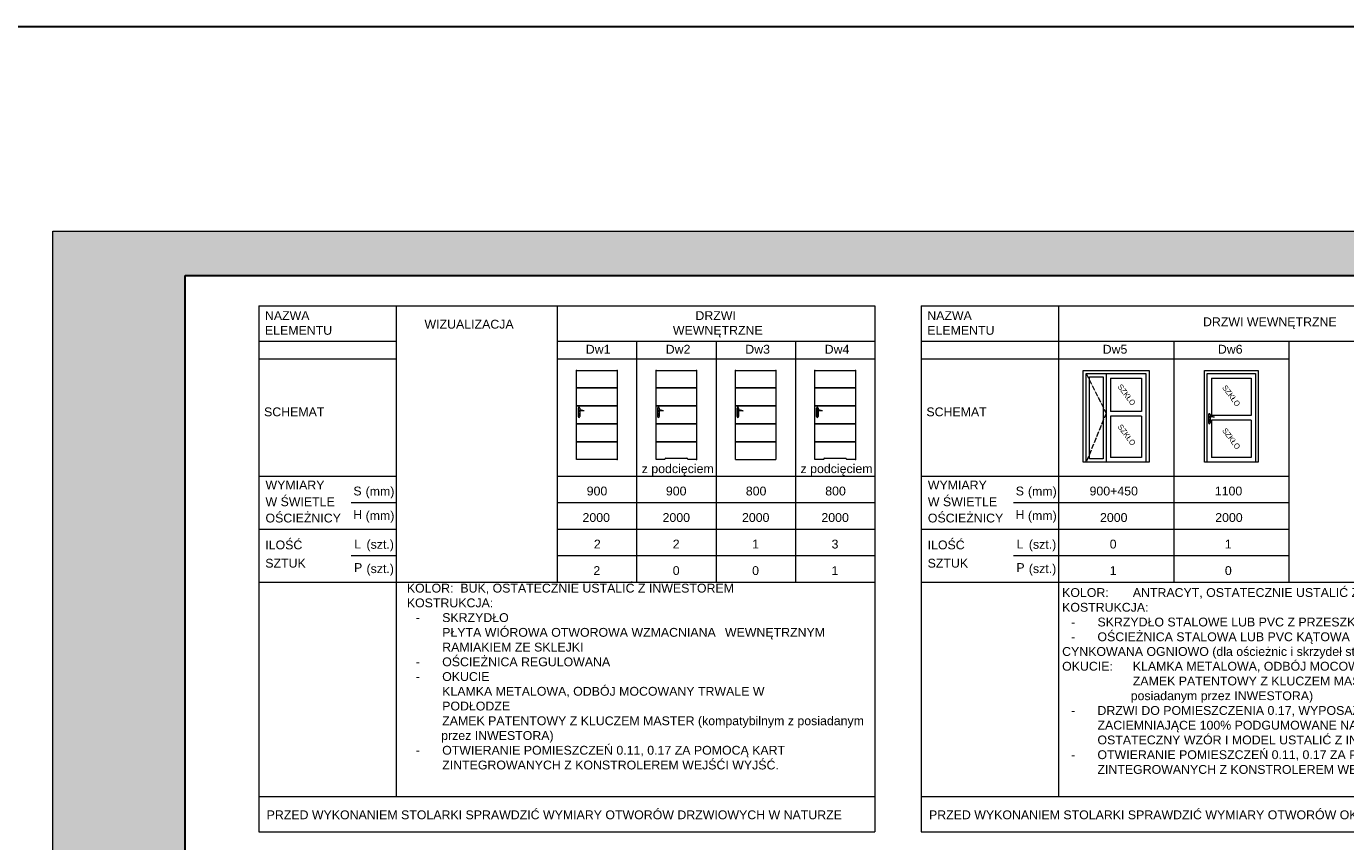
# Model space of a CAD drawing. Header units: millimetres. Extents: x 27490 to 108194, y -40520 to 41185.
# Tile 54 of 65: x 66251 to 69237, y -33090 to -31246. Entities that reach past the tile are written whole.
import ezdxf

# ---------------------------------------------------------------- set-up
doc = ezdxf.new("R2010")
doc.units = ezdxf.units.MM
doc.linetypes.add('ACAD_ISO02W100', pattern=[15, 12, -3])
doc.layers.get('0').update_dxf_attribs({"lineweight": 18})
for name, color, linetype, lineweight in [('Cienka', 7, 'Continuous', 18), ('Niewidoczne', 160, 'ACAD_ISO02W100', 18), ('PG_WIDOKOWE_CIENKIE', 1, 'Continuous', 18), ('Przekrojowa', 60, 'Continuous', 18), ('tekst', 80, 'Continuous', 18)]:
    doc.layers.add(name, color=color, linetype=linetype, lineweight=lineweight)
doc.styles.add('BIKWYM', font='BIKROMSW.SHX', dxfattribs={"width": 0.8})
doc.styles.get("Standard").update_dxf_attribs({"font": 'arial.ttf'})

# ---------------------------------------------------------------- blocks, each defined once
blk = doc.blocks.new('A$C44d5f34b')
at = {"true_color": 0xffffff}
h = blk.add_hatch(color=7, dxfattribs=at)
h.dxf.hatch_style = 1
h.paths.add_polyline_path([(4200, 2970), (0, 2970), (0, 0), (4200, 0)])
h.paths.add_polyline_path([(300, 2870), (4100, 2870), (4100, 100), (300, 100)], flags=16)
at = {"layer": 'Cienka', "color": 1}
for p, q in [((0, 2970), (4200, 2970)), ((0, 0), (0, 2970))]:
    blk.add_line(p, q, dxfattribs=at)
at = {"layer": 'Przekrojowa', "color": 18, "lineweight": 30, "true_color": 0x000000}
for p, q in [((300, 100), (300, 2870)), ((300, 2870), (4100, 2870))]:
    blk.add_line(p, q, dxfattribs=at)

msp = doc.modelspace()

# ---------------------------------------------------------------- linework, layer by layer
at = {"layer": 'Cienka', "color": 7}
for p, q in [((66777.19, -31877.47), (68171.48, -31877.47)), ((66777.19, -31877.47), (66777.19, -33067.75)), ((67088, -31877.47), (67088, -32987.75)), ((67452.5, -31877.47), (67452.5, -32502.75)), ((68171.48, -31877.47), (68171.48, -33067.75)), ((68276.45, -31877.47), (69702.91, -31877.47)), ((68276.45, -31877.47), (68276.45, -33067.75)), ((68587.26, -31877.47), (68587.26, -32987.75)), ((66777.19, -31957.47), (67088, -31957.47)), ((67452.5, -31957.47), (68171.48, -31957.47)), ((67632.24, -31957.47), (67632.24, -32502.75)), ((67811.99, -31957.47), (67811.99, -32502.75)), ((67991.73, -31957.47), (67991.73, -32502.75)), ((68276.45, -31957.47), (68587.26, -31957.47)), ((68587.26, -31957.47), (69702.91, -31957.47)), ((68848.01, -31957.47), (68848.01, -32502.75)), ((69108.75, -31957.47), (69108.75, -32502.75)), ((66777.19, -31997.47), (67088, -31997.47)), ((67452.5, -31997.47), (68171.48, -31997.47)), ((68276.45, -31997.47), (68587.26, -31997.47)), ((68587.26, -31997.47), (68848.01, -31997.47)), ((68848.01, -31997.47), (69108.75, -31997.47)), ((66777.19, -32262.75), (67088, -32262.75)), ((67452.5, -32262.75), (68171.48, -32262.75)), ((68276.45, -32262.75), (68587.26, -32262.75)), ((68587.26, -32262.75), (68848.01, -32262.75)), ((68848.01, -32262.75), (69108.75, -32262.75)), ((66986.19, -32322.75), (67088, -32322.75)), ((67452.5, -32322.75), (68171.48, -32322.75)), ((68485.45, -32322.75), (68587.26, -32322.75)), ((68587.26, -32322.75), (68848.01, -32322.75)), ((68848.01, -32322.75), (69108.75, -32322.75)), ((66777.19, -32382.75), (67088, -32382.75)), ((67452.5, -32382.75), (68171.48, -32382.75)), ((68276.45, -32382.75), (68587.26, -32382.75)), ((68587.26, -32382.75), (68848.01, -32382.75)), ((68848.01, -32382.75), (69108.75, -32382.75)), ((66986.19, -32442.75), (67088, -32442.75)), ((67452.5, -32442.75), (68171.48, -32442.75)), ((68485.45, -32442.75), (68587.26, -32442.75)), ((68587.26, -32442.75), (68848.01, -32442.75)), ((68848.01, -32442.75), (69108.75, -32442.75)), ((66777.19, -32502.75), (68171.48, -32502.75)), ((68276.45, -32502.75), (69702.91, -32502.75)), ((66777.19, -32987.75), (68171.48, -32987.75)), ((68276.45, -32987.75), (69702.91, -32987.75)), ((66777.19, -33067.75), (68171.48, -33067.75)), ((68276.45, -33067.75), (69702.91, -33067.75))]:
    msp.add_line(p, q, dxfattribs=at)
at = {"layer": 'Cienka', "color": 7, "lineweight": 0}
for p, q in [((67496.47, -32225.75), (67496.47, -32024.05)), ((67496.47, -32024.05), (67588.27, -32024.05)), ((67588.27, -32024.05), (67588.27, -32225.75)), ((67676.21, -32225.75), (67676.21, -32024.05)), ((67676.21, -32024.05), (67768.01, -32024.05)), ((67768.01, -32024.05), (67768.01, -32225.75)), ((67855.96, -32225.75), (67855.96, -32024.05)), ((67855.96, -32024.05), (67947.76, -32024.05)), ((67947.76, -32024.05), (67947.76, -32225.75)), ((68035.71, -32225.75), (68035.71, -32024.05)), ((68035.71, -32024.05), (68127.51, -32024.05)), ((68127.51, -32024.05), (68127.51, -32225.75)), ((68643.13, -32231.05), (68643.13, -32024.05)), ((68643.13, -32024.05), (68792.13, -32024.05)), ((68650.13, -32231.05), (68650.13, -32031.05)), ((68650.13, -32031.05), (68785.13, -32031.05)), ((68657.13, -32224.05), (68657.13, -32038.05)), ((68657.13, -32038.05), (68688.13, -32038.05)), ((68688.13, -32038.05), (68688.13, -32224.05)), ((68695.13, -32031.05), (68695.13, -32231.05)), ((68705.13, -32041.05), (68775.13, -32041.05)), ((68705.13, -32041.05), (68705.13, -32117.05)), ((68775.13, -32041.05), (68775.13, -32117.05)), ((68785.13, -32031.05), (68785.13, -32231.05)), ((68792.13, -32024.05), (68792.13, -32231.05)), ((68917.88, -32231.05), (68917.88, -32024.05)), ((68917.88, -32024.05), (69038.88, -32024.05)), ((68923.38, -32231.05), (68923.38, -32031.05)), ((68923.38, -32031.05), (69033.38, -32031.05)), ((68933.38, -32041.05), (69023.38, -32041.05)), ((68933.38, -32041.05), (68933.38, -32126.05)), ((69023.38, -32041.05), (69023.38, -32126.05)), ((69033.38, -32031.05), (69033.38, -32231.05)), ((69038.88, -32024.05), (69038.88, -32231.05)), ((67496.47, -32062.87), (67588.27, -32062.87)), ((67496.47, -32063.47), (67588.27, -32063.47)), ((67676.21, -32062.87), (67768.01, -32062.87)), ((67676.21, -32063.47), (67768.01, -32063.47)), ((67855.96, -32062.87), (67947.76, -32062.87)), ((67855.96, -32063.47), (67947.76, -32063.47)), ((68035.71, -32062.87), (68127.51, -32062.87)), ((68035.71, -32063.47), (68127.51, -32063.47)), ((67496.47, -32103.59), (67588.27, -32103.59)), ((67496.47, -32104.19), (67588.27, -32104.19)), ((67500.17, -32109.3), (67500.17, -32128.5)), ((67500.37, -32128.5), (67500.37, -32109.3)), ((67500.97, -32122.55), (67500.97, -32124.25)), ((67501.47, -32124.3), (67501.47, -32123.04)), ((67502.47, -32124.3), (67502.47, -32123.04)), ((67502.97, -32122.55), (67502.97, -32124.25)), ((67503.57, -32109.3), (67503.57, -32114.19)), ((67503.57, -32115.65), (67503.57, -32128.5)), ((67503.77, -32109.3), (67503.77, -32114.16)), ((67503.77, -32115.59), (67503.77, -32128.5)), ((67676.21, -32103.59), (67768.01, -32103.59)), ((67676.21, -32104.19), (67768.01, -32104.19)), ((67679.91, -32109.3), (67679.91, -32128.5)), ((67680.11, -32128.5), (67680.11, -32109.3)), ((67680.71, -32122.55), (67680.71, -32124.25)), ((67681.21, -32124.3), (67681.21, -32123.04)), ((67682.21, -32124.3), (67682.21, -32123.04)), ((67682.71, -32122.55), (67682.71, -32124.25)), ((67683.31, -32109.3), (67683.31, -32114.19)), ((67683.31, -32115.65), (67683.31, -32128.5)), ((67683.51, -32109.3), (67683.51, -32114.16)), ((67683.51, -32115.59), (67683.51, -32128.5)), ((67855.96, -32103.59), (67947.76, -32103.59)), ((67855.96, -32104.19), (67947.76, -32104.19)), ((67859.66, -32109.3), (67859.66, -32128.5)), ((67859.86, -32128.5), (67859.86, -32109.3)), ((67860.46, -32122.55), (67860.46, -32124.25)), ((67860.96, -32124.3), (67860.96, -32123.04)), ((67861.96, -32124.3), (67861.96, -32123.04)), ((67862.46, -32122.55), (67862.46, -32124.25)), ((67863.06, -32109.3), (67863.06, -32114.19)), ((67863.06, -32115.65), (67863.06, -32128.5)), ((67863.26, -32109.3), (67863.26, -32114.16)), ((67863.26, -32115.59), (67863.26, -32128.5)), ((68035.71, -32103.59), (68127.51, -32103.59)), ((68035.71, -32104.19), (68127.51, -32104.19)), ((68039.41, -32109.3), (68039.41, -32128.5)), ((68039.61, -32128.5), (68039.61, -32109.3)), ((68040.21, -32122.55), (68040.21, -32124.25)), ((68040.71, -32124.3), (68040.71, -32123.04)), ((68041.71, -32124.3), (68041.71, -32123.04)), ((68042.21, -32122.55), (68042.21, -32124.25)), ((68042.81, -32109.3), (68042.81, -32114.19)), ((68042.81, -32115.65), (68042.81, -32128.5)), ((68043.01, -32109.3), (68043.01, -32114.16)), ((68043.01, -32115.59), (68043.01, -32128.5)), ((68775.13, -32117.05), (68705.13, -32117.05)), ((68705.13, -32127.05), (68705.13, -32221.05)), ((68775.13, -32127.05), (68705.13, -32127.05)), ((68775.13, -32127.05), (68775.13, -32221.05)), ((68927.08, -32123.6), (68927.08, -32142.8)), ((68927.28, -32142.8), (68927.28, -32123.6)), ((68930.48, -32123.6), (68930.48, -32128.49)), ((68930.48, -32129.95), (68930.48, -32142.8)), ((68930.68, -32123.6), (68930.68, -32128.46)), ((68930.68, -32129.89), (68930.68, -32142.8)), ((69023.38, -32126.05), (68933.38, -32126.05)), ((67496.47, -32144.31), (67588.27, -32144.31)), ((67496.47, -32144.91), (67588.27, -32144.91)), ((67676.21, -32144.31), (67768.01, -32144.31)), ((67676.21, -32144.91), (67768.01, -32144.91)), ((67855.96, -32144.31), (67947.76, -32144.31)), ((67855.96, -32144.91), (67947.76, -32144.91)), ((68035.71, -32144.31), (68127.51, -32144.31)), ((68035.71, -32144.91), (68127.51, -32144.91)), ((68927.88, -32136.85), (68927.88, -32138.55)), ((68928.38, -32138.6), (68928.38, -32137.34)), ((68929.38, -32138.6), (68929.38, -32137.34)), ((68929.88, -32136.85), (68929.88, -32138.55)), ((68933.38, -32136.05), (68933.38, -32221.05)), ((69023.38, -32136.05), (68933.38, -32136.05)), ((69023.38, -32136.05), (69023.38, -32221.05)), ((67496.47, -32185.03), (67588.27, -32185.03)), ((67496.47, -32185.63), (67588.27, -32185.63)), ((67676.21, -32185.03), (67768.01, -32185.03)), ((67676.21, -32185.63), (67768.01, -32185.63)), ((67855.96, -32185.03), (67947.76, -32185.03)), ((67855.96, -32185.63), (67947.76, -32185.63)), ((68035.71, -32185.03), (68127.51, -32185.03)), ((68035.71, -32185.63), (68127.51, -32185.63)), ((67588.27, -32225.75), (67496.47, -32225.75)), ((67696.21, -32225.75), (67676.21, -32225.75)), ((67696.21, -32225.75), (67696.21, -32224.75)), ((67698.21, -32222.75), (67746.01, -32222.75)), ((67748.01, -32224.75), (67748.01, -32225.75)), ((67768.01, -32225.75), (67748.01, -32225.75)), ((67855.96, -32225.75), (67947.76, -32225.75)), ((68055.71, -32225.75), (68035.71, -32225.75)), ((68055.71, -32225.75), (68055.71, -32224.75)), ((68057.71, -32222.75), (68105.51, -32222.75)), ((68107.51, -32224.75), (68107.51, -32225.75)), ((68127.51, -32225.75), (68107.51, -32225.75)), ((68792.13, -32231.05), (68643.13, -32231.05)), ((68688.13, -32224.05), (68657.13, -32224.05)), ((68775.13, -32221.05), (68705.13, -32221.05)), ((69038.88, -32231.05), (68917.88, -32231.05)), ((69023.38, -32221.05), (68933.38, -32221.05))]:
    msp.add_line(p, q, dxfattribs=at)
for centre, radius in [((67501.97, -32115.35), 1), ((67501.97, -32108.6), 0.3), ((67501.97, -32129.2), 0.3), ((67681.71, -32115.35), 1), ((67681.71, -32108.6), 0.3), ((67681.71, -32129.2), 0.3), ((67861.46, -32115.35), 1), ((67861.46, -32108.6), 0.3), ((67861.46, -32129.2), 0.3), ((68041.21, -32115.35), 1), ((68041.21, -32108.6), 0.3), ((68041.21, -32129.2), 0.3), ((68928.88, -32129.65), 1), ((68928.88, -32122.9), 0.3), ((68928.88, -32143.5), 0.3)]:
    msp.add_circle(centre, radius, dxfattribs=at)
for centre, radius, start, end in [((67501.97, -32109.3), 1.8, 0, 180), ((67501.97, -32128.5), 1.8, 180, 0), ((67501.97, -32109.3), 1.6, 0, 180), ((67501.97, -32128.5), 1.6, 180, 0), ((67501.97, -32122.55), 1, 0, 180), ((67501.97, -32124.25), 1, 180, 0), ((67501.97, -32115.35), 0.85, 90, 311.71105), ((67501.97, -32122.35), 0.85, 306.03188, 233.96812), ((67501.97, -32124.3), 0.5, 180, 0), ((67506.77, -32134.64), 20.7, 71.11883, 103.40488), ((67508.51, -32132.53), 17.59, 73.63501, 109.86977), ((67513.33, -32115.35), 0.332, 295.21794, 64.78206), ((67681.71, -32109.3), 1.8, 0, 180), ((67681.71, -32128.5), 1.8, 180, 0), ((67681.71, -32109.3), 1.6, 0, 180), ((67681.71, -32128.5), 1.6, 180, 0), ((67681.71, -32122.55), 1, 0, 180), ((67681.71, -32124.25), 1, 180, 0), ((67681.71, -32115.35), 0.85, 90, 311.71105), ((67681.71, -32122.35), 0.85, 306.03188, 233.96812), ((67681.71, -32124.3), 0.5, 180, 0), ((67686.51, -32134.64), 20.7, 71.11883, 103.40488), ((67688.26, -32132.53), 17.59, 73.63501, 109.86977), ((67693.07, -32115.35), 0.332, 295.21794, 64.78206), ((67861.46, -32109.3), 1.8, 0, 180), ((67861.46, -32128.5), 1.8, 180, 0), ((67861.46, -32109.3), 1.6, 0, 180), ((67861.46, -32128.5), 1.6, 180, 0), ((67861.46, -32122.55), 1, 0, 180), ((67861.46, -32124.25), 1, 180, 0), ((67861.46, -32115.35), 0.85, 90, 311.71105), ((67861.46, -32122.35), 0.85, 306.03188, 233.96812), ((67861.46, -32124.3), 0.5, 180, 0), ((67866.26, -32134.64), 20.7, 71.11883, 103.40488), ((67868, -32132.53), 17.59, 73.63501, 109.86977), ((67872.82, -32115.35), 0.332, 295.21794, 64.78206), ((68041.21, -32109.3), 1.8, 0, 180), ((68041.21, -32128.5), 1.8, 180, 0), ((68041.21, -32109.3), 1.6, 0, 180), ((68041.21, -32128.5), 1.6, 180, 0), ((68041.21, -32122.55), 1, 0, 180), ((68041.21, -32124.25), 1, 180, 0), ((68041.21, -32115.35), 0.85, 90, 311.71105), ((68041.21, -32122.35), 0.85, 306.03188, 233.96812), ((68041.21, -32124.3), 0.5, 180, 0), ((68046.01, -32134.64), 20.7, 71.11883, 103.40488), ((68047.75, -32132.53), 17.59, 73.63501, 109.86977), ((68052.56, -32115.35), 0.332, 295.21794, 64.78206), ((68928.88, -32123.6), 1.8, 0, 180), ((68928.88, -32123.6), 1.6, 0, 180), ((68928.88, -32129.65), 0.85, 90, 311.71105), ((68933.68, -32148.94), 20.7, 71.11883, 103.40488), ((68935.42, -32146.83), 17.59, 73.63501, 109.86977), ((68940.24, -32129.65), 0.332, 295.21794, 64.78206), ((68928.88, -32142.8), 1.8, 180, 0), ((68928.88, -32142.8), 1.6, 180, 0), ((68928.88, -32136.85), 1, 0, 180), ((68928.88, -32138.55), 1, 180, 0), ((68928.88, -32136.65), 0.85, 306.03188, 233.96812), ((68928.88, -32138.6), 0.5, 180, 0), ((67698.21, -32224.75), 2, 90, 180), ((67746.01, -32224.75), 2, 0, 90), ((68057.71, -32224.75), 2, 90, 180), ((68105.51, -32224.75), 2, 0, 90)]:
    msp.add_arc(centre, radius, start, end, dxfattribs=at)
for p in [(67496.47, -32024.05), (67588.27, -32024.05), (67676.21, -32024.05), (67768.01, -32024.05), (67855.96, -32024.05), (67947.76, -32024.05), (68035.71, -32024.05), (68127.51, -32024.05), (67588.27, -32225.75), (67768.01, -32225.75), (67768.01, -32225.75), (68127.51, -32225.75)]:
    msp.add_point(p, dxfattribs=at)
at = {"layer": 'Niewidoczne', "color": 7}
for p, q in [((68650.13, -32031.05), (68695.13, -32121.05)), ((68695.13, -32121.05), (68650.13, -32231.05))]:
    msp.add_line(p, q, dxfattribs=at)
at = {"layer": 'Przekrojowa', "color": 1, "lineweight": 30}
msp.add_lwpolyline([(66014.47, -31245.78), (70703.29, -31245.78), (70703.29, -35383.62), (66014.47, -35383.62)], close=True, dxfattribs=at)

# ---------------------------------------------------------------- block references
at = {"layer": 'PG_WIDOKOWE_CIENKIE', "color": 6, "lineweight": 30}
msp.add_blockref('A$C44d5f34b', (66310.46, -34679.16), dxfattribs=at)

# ---------------------------------------------------------------- texts
at = {"layer": 'Cienka', "color": 7, "lineweight": 0, "char_height": 12.5, "attachment_point": 5, "rotation": 306.67435, "style": 'BIKWYM'}
for insert in [(68741.46, -32079.13), (68978.35, -32081.35), (68741.46, -32169.8), (68978.35, -32178.37)]:
    msp.add_mtext('\\A1;SZKŁO', dxfattribs=dict(at, insert=insert))
at = {"layer": 'Cienka', "color": 7, "insert": (63676.15, -32614.21), "char_height": 21, "width": 933.772, "attachment_point": 1}
msp.add_mtext('\\pi407.40987;{\\fArial|b1|i0|c238|p34;UWAGA! \\P\\pi3.42488;nawiewniki ciśnieniowe w solarce wykonać w miejscach podanych \\P\\pi84.94671;na rysunkach wentyalcji projektu instalacji sanitarnych }', dxfattribs=at)
at = {"layer": 'tekst', "color": 7}
for s, p in [('NAZWA ', (66790.9, -31909.92)), ('DRZWI', (67765.4, -31909.92)), ('NAZWA ', (68290.17, -31909.92)), ('WIZUALIZACJA', (67152.13, -31929.35)), ('WEWNĘTRZNE', (67714.4, -31943.25)), ('DRZWI WEWNĘTRZNE', (68914.36, -31923.92)), ('ELEMENTU', (66790.9, -31943.25)), ('ELEMENTU', (68290.17, -31943.25)), ('Dw1', (67517.27, -31986)), ('Dw2', (67698.21, -31986)), ('Dw3', (67878.29, -31986)), ('Dw4', (68058.04, -31986)), ('Dw5', (68687.28, -31986)), ('Dw6', (68948, -31986)), ('SCHEMAT', (66788.95, -32127.68)), ('SCHEMAT', (68288.22, -32127.68)), ('z podcięciem', (67643.82, -32256.15)), ('z podcięciem', (68003.31, -32256.15)), ('WYMIARY ', (66792.22, -32293.14)), ('WYMIARY ', (68291.49, -32293.14)), ('W ŚWIETLE ', (66792.22, -32330.97)), ('S', (66991.12, -32306.68)), ('(mm)', (67018.81, -32307.29)), ('900', (67519.29, -32306.68)), ('900', (67698.54, -32306.68)), ('800', (67879.45, -32306.68)), ('800', (68059.2, -32306.68)), ('W ŚWIETLE ', (68291.49, -32330.97)), ('S', (68490.39, -32306.68)), ('(mm)', (68518.07, -32307.29)), ('900+450', (68657.52, -32306.68)), ('1100', (68941.07, -32306.68)), ('H', (66990.7, -32359.83)), ('(mm)', (67018.81, -32362.29)), ('H', (68489.96, -32359.83)), ('(mm)', (68518.07, -32362.29)), ('OŚCIEŻNICY', (66792.22, -32367.81)), ('2000', (67509.79, -32366.68)), ('2000', (67691.04, -32366.68)), ('2000', (67870.79, -32366.68)), ('2000', (68050.53, -32366.68)), ('OŚCIEŻNICY', (68291.49, -32367.81)), ('2000', (68681.23, -32366.68)), ('2000', (68941.97, -32366.68)), ('ILOŚĆ ', (66791.72, -32428.64)), ('L', (66993.12, -32426.68)), ('(szt.)', (67020.81, -32427.29)), ('2', (67535.52, -32426.68)), ('2', (67714.04, -32426.68)), ('1', (67893.79, -32426.68)), ('3', (68073.53, -32426.68)), ('ILOŚĆ ', (68290.99, -32428.64)), ('L', (68492.39, -32426.68)), ('(szt.)', (68520.07, -32427.29)), ('0', (68703.13, -32426.68)), ('1', (68963.87, -32426.68)), ('SZTUK', (66791.72, -32469.97)), ('P', (66992.7, -32479.83)), ('SZTUK', (68290.99, -32469.97)), ('P', (68491.96, -32479.83)), ('(szt.)', (67020.81, -32482.29)), ('2', (67534.37, -32486.68)), ('0', (67714.04, -32486.68)), ('0', (67893.79, -32486.68)), ('1', (68073.53, -32486.68)), ('(szt.)', (68520.07, -32482.29)), ('1', (68703.13, -32486.68)), ('0', (68963.87, -32486.68)), ('PRZED WYKONANIEM STOLARKI SPRAWDZIĆ WYMIARY OTWORÓW DRZWIOWYCH W NATURZE', (66794.85, -33039.07)), ('PRZED WYKONANIEM STOLARKI SPRAWDZIĆ WYMIARY OTWORÓW OKIENNYCH W NATURZE', (68294.11, -33039.07))]:
    msp.add_text(s, height=20, dxfattribs=at).set_placement(p)
at = {"layer": 'tekst', "color": 7, "char_height": 20, "attachment_point": 1}
for s, insert, width in [('KOLOR:  BUK, OSTATECZNIE USTALIĆ Z INWESTOREM\\PKOSTRUKCJA:\\P\\pi-60,l80,t80;-^ISKRZYDŁO \\P\\pi0,l0,tz;^IPŁYTA WIÓROWA OTWOROWA WZMACNIANA ^IWEWNĘTRZNYM \\P^IRAMIAKIEM ZE SKLEJKI\\P\\pi-60,l80,t80;-^IOŚCIEŻNICA REGULOWANA \\P\\pt80,240;-^IOKUCIE ^I\\P\\pi0,l0,tz;^IKLAMKA METALOWA, ODBÓJ MOCOWANY TRWALE W ^I^I^I^I^IPODŁODZE\\P^IZAMEK PATENTOWY Z KLUCZEM MASTER (kompatybilnym z posiadanym \\P          przez INWESTORA)\\P\\pi-60,l80,t80;-^IOTWIERANIE POMIESZCZEŃ 0.11, 0.17 ZA POMOCĄ KART \\P\\pi0,l0,tz;^IZINTEGROWANYCH Z KONSTROLEREM WEJŚĆI WYJŚĆ.\\P^I\\P^I', (67112.19, -32506.34), 1147.3463), ('KOLOR: ^IANTRACYT, OSTATECZNIE USTALIĆ Z INWESTOREM\\PKOSTRUKCJA:\\P\\pi-60,l80,t80;-^ISKRZYDŁO STALOWE LUB PVC Z PRZESZKLENIEM \\P-^IOŚCIEŻNICA STALOWA LUB PVC KĄTOWA  \\P\\pi0,l0,tz;CYNKOWANA OGNIOWO (dla ościeżnic i skrzydeł stalowych), ^I\\POKUCIE: ^IKLAMKA METALOWA, ODBÓJ MOCOWANY TRWALE W PODŁODZE\\P^I^IZAMEK PATENTOWY Z KLUCZEM MASTER (kompatybilnym z  \\P                    posiadanym przez INWESTORA)\\P\\pi-60,l80,t80;-^IDRZWI DO POMIESZCZENIA 0.17, WYPOSAŻYĆ W ROLETY ZACIEMNIAJĄCE 100% PODGUMOWANE NA PROWADNICACH - OSTATECZNY WZÓR I MODEL USTALIĆ Z INWESTOREM\\P-^IOTWIERANIE POMIESZCZEŃ 0.11, 0.17 ZA POMOCĄ KART \\P\\pi0,l0,tz;^IZINTEGROWANYCH Z KONSTROLEREM WEJŚĆI WYJŚĆ.\\P\\P\\P\\P^I', (68595.45, -32516.34), 1056.1066)]:
    msp.add_mtext(s, dxfattribs=dict(at, insert=insert, width=width))

doc.saveas('drawing.dxf')
